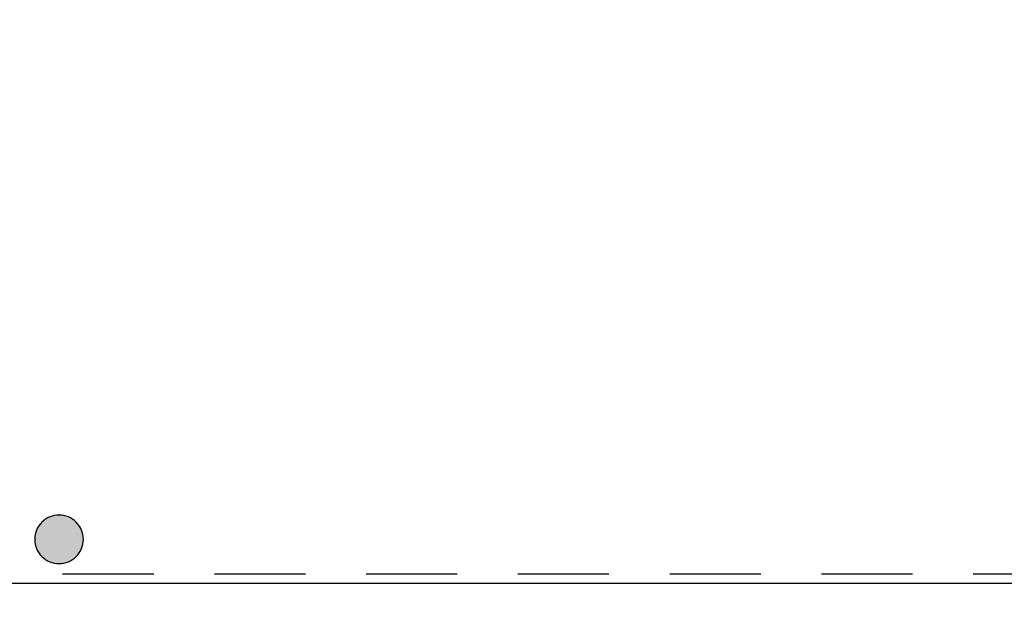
# Model space of a CAD drawing. Extents: x -24342 to 73038, y -9656 to 30949.
# Tile 52 of 118: x 4061 to 4872, y -1974 to -1497. Entities that reach past the tile are written whole.
import ezdxf

# ---------------------------------------------------------------- set-up
doc = ezdxf.new("R2010")
doc.units = 0
doc.linetypes.add('21.0032_xref_rdc_02_pro$0$Tirets petits', pattern=[125, 75, -50])
doc.linetypes.add('ACAD_ISO12W100', pattern=[21, 12, -3, 0, -3, 0, -3])
for name, color, linetype in [('0_XREF', 250, 'Continuous'), ('21.0032_xref_rdc_02_pro$0$08-01 2D Dessin général.2D', 251, 'Continuous'), ('21.0032_xref_rdc_02_pro$0$A-AREA-____-OTLN.Modèle IFC', 251, 'Continuous'), ('21.0032_xref_rdc_02_pro$0$S-COLS-____-OTLN.Modèle IFC', 251, 'Continuous')]:
    doc.layers.add(name, color=color, linetype=linetype)

# ---------------------------------------------------------------- blocks, each defined once
blk = doc.blocks.new('21.0032_xref_rdc_02_pro$0$Poteau_2_1', base_point=(40930, -19250))
at = {"layer": '21.0032_xref_rdc_02_pro$0$S-COLS-____-OTLN.Modèle IFC', "linetype": 'Continuous'}
blk.add_hatch(color=256, dxfattribs=at).paths.add_polyline_path([(40730, -19250, 0.414214), (40930, -19450, 0.414214), (41130, -19250, 0.414214), (40930, -19050, 0.414214)])
at = {"layer": '21.0032_xref_rdc_02_pro$0$S-COLS-____-OTLN.Modèle IFC', "linetype": 'Continuous', "flags": 128}
blk.add_lwpolyline([(40730, -19250, 0.414214), (40930, -19450, 0.414214), (41130, -19250, 0.414214), (40930, -19050, 0.414214)], format="xyb", close=True, dxfattribs=at)
blk = doc.blocks.new('21.0032_xref_rdc_02_pro')
at = {"layer": '21.0032_xref_rdc_02_pro$0$08-01 2D Dessin général.2D', "linetype": '21.0032_xref_rdc_02_pro$0$Tirets petits', "flags": 128}
blk.add_lwpolyline([(2396.27, -1891.53), (2089.55, -1891.53), (2089.55, -1953.45), (5606.37, -1953.45), (5606.37, -1891.53), (5167.42, -1891.53)], dxfattribs=at)
at = {"layer": '21.0032_xref_rdc_02_pro$0$A-AREA-____-OTLN.Modèle IFC', "linetype": 'Continuous', "flags": 128}
blk.add_lwpolyline([(6560.07, -1366.33, -0.157957), (6506.5, -1249), (6331.27, -1249, -0.214878), (6262.95, -1381.09), (6262.95, -1961.45), (1456.57, -1961.45), (1456.57, -1381.1, -0.215084), (1388.23, -1249), (1227.62, -1249, -0.214969), (1159.45, -1381.05), (1158.27, -1961.45), (647.45, -1961.45), (647.45, -2120.4), (3390, -2120), (3390, -2524), (3610, -2529.1), (3610, -2460), (4101.5, -2460), (4101.53, -2529.1), (4390, -2528.96), (4390, -2120), (8761.09, -2120)], format="xyb", dxfattribs=at)
at = {"layer": '21.0032_xref_rdc_02_pro$0$S-COLS-____-OTLN.Modèle IFC', "xscale": 0.1, "yscale": 0.1, "zscale": 0.1}
blk.add_blockref('21.0032_xref_rdc_02_pro$0$Poteau_2_1', (4093, -1925), dxfattribs=at)

msp = doc.modelspace()

# ---------------------------------------------------------------- block references
at = {"layer": '0_XREF', "linetype": 'ACAD_ISO12W100'}
msp.add_blockref('21.0032_xref_rdc_02_pro', (0, 0), dxfattribs=at)

doc.saveas('drawing.dxf')
